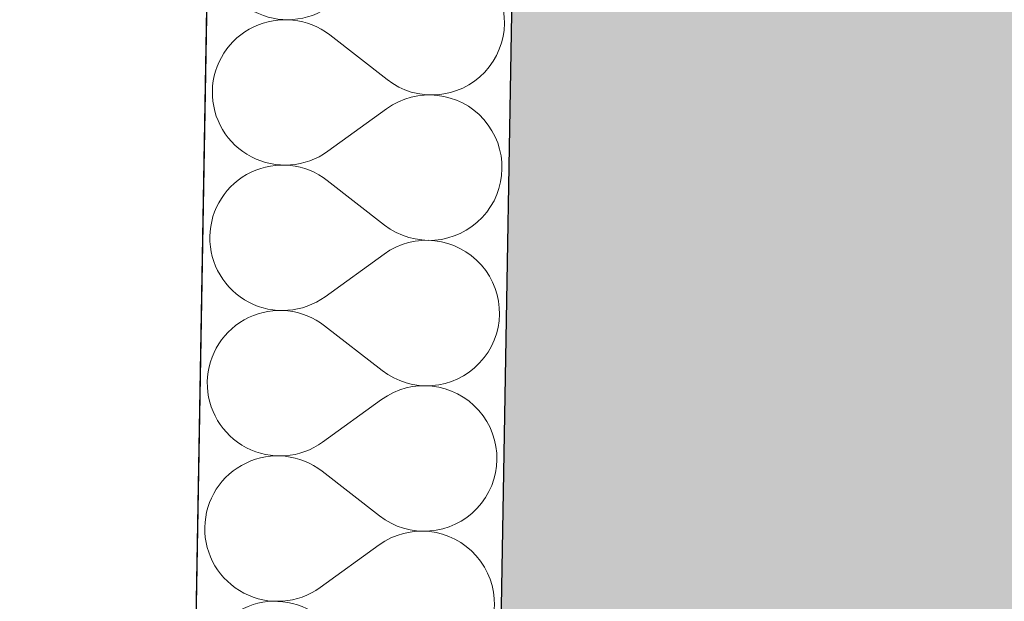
# Model space of a CAD drawing. Header units: millimetres. Extents: x -23738 to 4435, y -2716 to 20653.
# Tile 35 of 160: x -20642 to -20126, y 5654 to 5958. Entities that reach past the tile are written whole.
import ezdxf

# ---------------------------------------------------------------- set-up
doc = ezdxf.new("R2010")
doc.units = ezdxf.units.MM
doc.header["$MEASUREMENT"] = 0
doc.linetypes.add('Wipeout_Contour', pattern=[1000, 0, -1000])
for name, color, linetype in [('9._POHLED ZÁPADNÍ_2_Konstrukce - nosné', 7, 'Continuous'), ('9._POHLED ZÁPADNÍ_2_Nové_Konstrukce - nosné', 7, 'Continuous'), ('9._POHLED ZÁPADNÍ_2_Nové_Výplně – Řezové', 7, 'Continuous'), ('9._POHLED ZÁPADNÍ_2_Výplně – Řezové', 7, 'Continuous'), ('9._POHLED ZÁPADNÍ_2_VÝTAH VAR 1', 7, 'Continuous')]:
    doc.layers.add(name, color=color, linetype=linetype)

# ---------------------------------------------------------------- blocks, each defined once
blk = doc.blocks.new('*X4', base_point=(-24533.14, -6254.22))
at = {"layer": '9._POHLED ZÁPADNÍ_2_Nové_Výplně – Řezové', "color": 21, "linetype": 'Continuous', "lineweight": 20, "true_color": 0xffaaaa}
for p, q in [((-20510.36, 5957.57), (-20513, 5956.95)), ((-20507.67, 5958.01), (-20510.36, 5957.57)), ((-20504.96, 5958.25), (-20507.67, 5958.01)), ((-20502.24, 5958.3), (-20504.96, 5958.25)), ((-20499.52, 5958.15), (-20502.24, 5958.3)), ((-20496.82, 5957.81), (-20499.52, 5958.15)), ((-20494.16, 5957.28), (-20496.82, 5957.81)), ((-20388, 5956.31), (-20388.05, 5959.03)), ((-20522.95, 5952.62), (-20525.21, 5951.11)), ((-20520.59, 5953.96), (-20522.95, 5952.62)), ((-20518.13, 5955.14), (-20520.59, 5953.96)), ((-20515.6, 5956.13), (-20518.13, 5955.14)), ((-20513, 5956.95), (-20515.6, 5956.13)), ((-20491.53, 5956.56), (-20494.16, 5957.28)), ((-20488.97, 5955.65), (-20491.53, 5956.56)), ((-20486.47, 5954.57), (-20488.97, 5955.65)), ((-20484.06, 5953.3), (-20486.47, 5954.57)), ((-20481.75, 5951.87), (-20484.06, 5953.3)), ((-20388.48, 5950.89), (-20388.14, 5953.59)), ((-20388.14, 5953.59), (-20388, 5956.31)), ((-20529.38, 5947.62), (-20531.27, 5945.66)), ((-20527.36, 5949.44), (-20529.38, 5947.62)), ((-20525.21, 5951.11), (-20527.36, 5949.44)), ((-20479.54, 5950.28), (-20481.75, 5951.87)), ((-20449.47, 5926.9), (-20479.54, 5950.28)), ((-20389.73, 5945.6), (-20389.01, 5948.22)), ((-20389.01, 5948.22), (-20388.48, 5950.89)), ((-20533.02, 5943.57), (-20534.61, 5941.37)), ((-20531.27, 5945.66), (-20533.02, 5943.57)), ((-20391.72, 5940.54), (-20390.63, 5943.03)), ((-20390.63, 5943.03), (-20389.73, 5945.6)), ((-20536.04, 5939.05), (-20537.3, 5936.64)), ((-20534.61, 5941.37), (-20536.04, 5939.05)), ((-20394.41, 5935.81), (-20392.98, 5938.13)), ((-20392.98, 5938.13), (-20391.72, 5940.54)), ((-20538.38, 5934.15), (-20539.29, 5931.58)), ((-20537.3, 5936.64), (-20538.38, 5934.15)), ((-20397.74, 5931.52), (-20396, 5933.6)), ((-20396, 5933.6), (-20394.41, 5935.81)), ((-20540.01, 5928.96), (-20540.54, 5926.29)), ((-20539.29, 5931.58), (-20540.01, 5928.96)), ((-20449.47, 5926.9), (-20447.27, 5925.3)), ((-20403.8, 5926.07), (-20401.65, 5927.74)), ((-20401.65, 5927.74), (-20399.63, 5929.56)), ((-20399.63, 5929.56), (-20397.74, 5931.52)), ((-20540.87, 5923.59), (-20541.02, 5920.87)), ((-20540.54, 5926.29), (-20540.87, 5923.59)), ((-20447.27, 5925.3), (-20444.95, 5923.87)), ((-20444.95, 5923.87), (-20442.54, 5922.61)), ((-20442.54, 5922.61), (-20440.05, 5921.52)), ((-20440.05, 5921.52), (-20437.48, 5920.62)), ((-20413.42, 5921.04), (-20410.88, 5922.04)), ((-20410.88, 5922.04), (-20408.43, 5923.21)), ((-20408.43, 5923.21), (-20406.07, 5924.56)), ((-20406.07, 5924.56), (-20403.8, 5926.07)), ((-20541.02, 5920.87), (-20540.97, 5918.15)), ((-20540.97, 5918.15), (-20540.73, 5915.44)), ((-20440.13, 5916.7), (-20442.66, 5915.7)), ((-20437.54, 5917.52), (-20440.13, 5916.7)), ((-20434.89, 5918.15), (-20437.54, 5917.52)), ((-20437.48, 5920.62), (-20434.86, 5919.9)), ((-20432.2, 5918.58), (-20434.89, 5918.15)), ((-20434.86, 5919.9), (-20432.19, 5919.37)), ((-20429.49, 5918.83), (-20432.2, 5918.58)), ((-20432.19, 5919.37), (-20429.49, 5919.03)), ((-20429.49, 5919.03), (-20426.77, 5918.88)), ((-20426.77, 5918.88), (-20429.49, 5918.83)), ((-20426.77, 5918.88), (-20424.05, 5918.93)), ((-20424.06, 5918.74), (-20426.77, 5918.88)), ((-20421.36, 5918.4), (-20424.06, 5918.74)), ((-20424.05, 5918.93), (-20421.34, 5919.17)), ((-20418.69, 5917.87), (-20421.36, 5918.4)), ((-20421.34, 5919.17), (-20418.66, 5919.6)), ((-20416.07, 5917.16), (-20418.69, 5917.87)), ((-20418.66, 5919.6), (-20416.01, 5920.23)), ((-20413.5, 5916.25), (-20416.07, 5917.16)), ((-20416.01, 5920.23), (-20413.42, 5921.04)), ((-20411, 5915.17), (-20413.5, 5916.25)), ((-20540.73, 5915.44), (-20540.29, 5912.76)), ((-20540.29, 5912.76), (-20539.66, 5910.11)), ((-20449.74, 5911.66), (-20480.61, 5889.34)), ((-20447.48, 5913.17), (-20449.74, 5911.66)), ((-20445.11, 5914.52), (-20447.48, 5913.17)), ((-20442.66, 5915.7), (-20445.11, 5914.52)), ((-20408.59, 5913.91), (-20411, 5915.17)), ((-20406.28, 5912.48), (-20408.59, 5913.91)), ((-20404.07, 5910.89), (-20406.28, 5912.48)), ((-20539.66, 5910.11), (-20538.85, 5907.51)), ((-20538.85, 5907.51), (-20537.85, 5904.98)), ((-20401.98, 5909.15), (-20404.07, 5910.89)), ((-20400.02, 5907.26), (-20401.98, 5909.15)), ((-20398.2, 5905.24), (-20400.02, 5907.26)), ((-20537.85, 5904.98), (-20536.67, 5902.53)), ((-20536.67, 5902.53), (-20535.33, 5900.17)), ((-20396.53, 5903.09), (-20398.2, 5905.24)), ((-20395.02, 5900.83), (-20396.53, 5903.09)), ((-20393.67, 5898.47), (-20395.02, 5900.83)), ((-20535.33, 5900.17), (-20533.81, 5897.91)), ((-20533.81, 5897.91), (-20532.14, 5895.76)), ((-20532.14, 5895.76), (-20530.32, 5893.74)), ((-20392.49, 5896.02), (-20393.67, 5898.47)), ((-20391.5, 5893.48), (-20392.49, 5896.02)), ((-20530.32, 5893.74), (-20528.36, 5891.85)), ((-20528.36, 5891.85), (-20526.28, 5890.1)), ((-20390.68, 5890.89), (-20391.5, 5893.48)), ((-20390.05, 5888.24), (-20390.68, 5890.89)), ((-20526.28, 5890.1), (-20524.07, 5888.52)), ((-20524.07, 5888.52), (-20521.75, 5887.09)), ((-20521.75, 5887.09), (-20519.34, 5885.83)), ((-20519.34, 5885.83), (-20516.84, 5884.75)), ((-20490.21, 5884.3), (-20487.68, 5885.3)), ((-20487.68, 5885.3), (-20485.23, 5886.47)), ((-20485.23, 5886.47), (-20482.87, 5887.82)), ((-20482.87, 5887.82), (-20480.61, 5889.34)), ((-20389.62, 5885.56), (-20390.05, 5888.24)), ((-20389.37, 5882.85), (-20389.62, 5885.56)), ((-20514.33, 5880.77), (-20516.93, 5879.96)), ((-20516.84, 5884.75), (-20514.28, 5883.84)), ((-20511.68, 5881.39), (-20514.33, 5880.77)), ((-20514.28, 5883.84), (-20511.65, 5883.13)), ((-20509, 5881.83), (-20511.68, 5881.39)), ((-20511.65, 5883.13), (-20508.99, 5882.6)), ((-20506.29, 5882.07), (-20509, 5881.83)), ((-20508.99, 5882.6), (-20506.29, 5882.26)), ((-20506.29, 5882.26), (-20503.57, 5882.12)), ((-20503.57, 5882.12), (-20506.29, 5882.07)), ((-20503.57, 5882.12), (-20500.85, 5882.17)), ((-20500.85, 5881.97), (-20503.57, 5882.12)), ((-20500.85, 5882.17), (-20498.14, 5882.41)), ((-20498.15, 5881.63), (-20500.85, 5881.97)), ((-20495.48, 5881.1), (-20498.15, 5881.63)), ((-20498.14, 5882.41), (-20495.45, 5882.85)), ((-20492.86, 5880.38), (-20495.48, 5881.1)), ((-20495.45, 5882.85), (-20492.81, 5883.48)), ((-20490.3, 5879.47), (-20492.86, 5880.38)), ((-20492.81, 5883.48), (-20490.21, 5884.3)), ((-20389.47, 5877.41), (-20389.32, 5880.13)), ((-20389.32, 5880.13), (-20389.37, 5882.85)), ((-20526.54, 5874.93), (-20528.69, 5873.26)), ((-20524.28, 5876.44), (-20526.54, 5874.93)), ((-20521.91, 5877.79), (-20524.28, 5876.44)), ((-20519.46, 5878.96), (-20521.91, 5877.79)), ((-20516.93, 5879.96), (-20519.46, 5878.96)), ((-20487.8, 5878.39), (-20490.3, 5879.47)), ((-20485.39, 5877.13), (-20487.8, 5878.39)), ((-20483.08, 5875.69), (-20485.39, 5877.13)), ((-20480.87, 5874.1), (-20483.08, 5875.69)), ((-20389.81, 5874.71), (-20389.47, 5877.41)), ((-20530.71, 5871.44), (-20532.6, 5869.48)), ((-20528.69, 5873.26), (-20530.71, 5871.44)), ((-20450.8, 5850.72), (-20480.87, 5874.1)), ((-20391.06, 5869.42), (-20390.34, 5872.04)), ((-20390.34, 5872.04), (-20389.81, 5874.71)), ((-20535.94, 5865.19), (-20537.37, 5862.87)), ((-20534.35, 5867.39), (-20535.94, 5865.19)), ((-20532.6, 5869.48), (-20534.35, 5867.39)), ((-20393.05, 5864.36), (-20391.96, 5866.85)), ((-20391.96, 5866.85), (-20391.06, 5869.42)), ((-20538.63, 5860.46), (-20539.71, 5857.97)), ((-20537.37, 5862.87), (-20538.63, 5860.46)), ((-20397.33, 5857.42), (-20395.74, 5859.63)), ((-20395.74, 5859.63), (-20394.31, 5861.95)), ((-20394.31, 5861.95), (-20393.05, 5864.36)), ((-20540.62, 5855.4), (-20541.33, 5852.78)), ((-20539.71, 5857.97), (-20540.62, 5855.4)), ((-20400.96, 5853.38), (-20399.07, 5855.34)), ((-20399.07, 5855.34), (-20397.33, 5857.42)), ((-20541.86, 5850.11), (-20542.2, 5847.41)), ((-20541.33, 5852.78), (-20541.86, 5850.11)), ((-20450.8, 5850.72), (-20448.59, 5849.12)), ((-20448.59, 5849.12), (-20446.28, 5847.69)), ((-20407.39, 5848.38), (-20405.13, 5849.89)), ((-20405.13, 5849.89), (-20402.98, 5851.56)), ((-20402.98, 5851.56), (-20400.96, 5853.38)), ((-20542.2, 5847.41), (-20542.35, 5844.69)), ((-20542.35, 5844.69), (-20542.3, 5841.97)), ((-20446.28, 5847.69), (-20443.87, 5846.43)), ((-20443.87, 5846.43), (-20441.38, 5845.35)), ((-20441.38, 5845.35), (-20438.81, 5844.44)), ((-20438.81, 5844.44), (-20436.19, 5843.72)), ((-20419.99, 5843.43), (-20417.34, 5844.05)), ((-20417.34, 5844.05), (-20414.74, 5844.86)), ((-20414.74, 5844.86), (-20412.21, 5845.86)), ((-20412.21, 5845.86), (-20409.76, 5847.03)), ((-20409.76, 5847.03), (-20407.39, 5848.38)), ((-20542.3, 5841.97), (-20542.05, 5839.26)), ((-20542.05, 5839.26), (-20541.62, 5836.58)), ((-20443.99, 5839.52), (-20446.44, 5838.35)), ((-20441.46, 5840.52), (-20443.99, 5839.52)), ((-20438.86, 5841.34), (-20441.46, 5840.52)), ((-20436.22, 5841.97), (-20438.86, 5841.34)), ((-20433.53, 5842.4), (-20436.22, 5841.97)), ((-20436.19, 5843.72), (-20433.52, 5843.19)), ((-20430.82, 5842.65), (-20433.53, 5842.4)), ((-20433.52, 5843.19), (-20430.82, 5842.85)), ((-20430.82, 5842.85), (-20428.1, 5842.7)), ((-20428.1, 5842.7), (-20430.82, 5842.65)), ((-20428.1, 5842.7), (-20425.38, 5842.75)), ((-20425.39, 5842.56), (-20428.1, 5842.7)), ((-20422.69, 5842.22), (-20425.39, 5842.56)), ((-20425.38, 5842.75), (-20422.67, 5842.99)), ((-20420.02, 5841.69), (-20422.69, 5842.22)), ((-20422.67, 5842.99), (-20419.99, 5843.43)), ((-20417.39, 5840.98), (-20420.02, 5841.69)), ((-20414.83, 5840.07), (-20417.39, 5840.98)), ((-20412.33, 5838.99), (-20414.83, 5840.07)), ((-20409.92, 5837.73), (-20412.33, 5838.99)), ((-20541.62, 5836.58), (-20540.99, 5833.93)), ((-20540.99, 5833.93), (-20540.18, 5831.34)), ((-20451.06, 5835.48), (-20481.93, 5813.16)), ((-20448.8, 5837), (-20451.06, 5835.48)), ((-20446.44, 5838.35), (-20448.8, 5837)), ((-20407.6, 5836.3), (-20409.92, 5837.73)), ((-20405.4, 5834.71), (-20407.6, 5836.3)), ((-20403.31, 5832.97), (-20405.4, 5834.71)), ((-20540.18, 5831.34), (-20539.18, 5828.8)), ((-20539.18, 5828.8), (-20538, 5826.35)), ((-20401.35, 5831.08), (-20403.31, 5832.97)), ((-20399.53, 5829.06), (-20401.35, 5831.08)), ((-20397.86, 5826.91), (-20399.53, 5829.06)), ((-20538, 5826.35), (-20536.65, 5823.99)), ((-20536.65, 5823.99), (-20535.14, 5821.73)), ((-20396.35, 5824.65), (-20397.86, 5826.91)), ((-20395, 5822.29), (-20396.35, 5824.65)), ((-20535.14, 5821.73), (-20533.47, 5819.58)), ((-20533.47, 5819.58), (-20531.65, 5817.56)), ((-20393.82, 5819.84), (-20395, 5822.29)), ((-20392.82, 5817.31), (-20393.82, 5819.84)), ((-20531.65, 5817.56), (-20529.69, 5815.67)), ((-20529.69, 5815.67), (-20527.6, 5813.93)), ((-20527.6, 5813.93), (-20525.4, 5812.34)), ((-20484.19, 5811.64), (-20481.93, 5813.16)), ((-20392.01, 5814.71), (-20392.82, 5817.31)), ((-20391.38, 5812.06), (-20392.01, 5814.71)), ((-20525.4, 5812.34), (-20523.08, 5810.91)), ((-20523.08, 5810.91), (-20520.67, 5809.65)), ((-20520.67, 5809.65), (-20518.17, 5808.57)), ((-20518.17, 5808.57), (-20515.61, 5807.66)), ((-20494.14, 5807.3), (-20491.54, 5808.12)), ((-20491.54, 5808.12), (-20489.01, 5809.12)), ((-20489.01, 5809.12), (-20486.56, 5810.3)), ((-20486.56, 5810.3), (-20484.19, 5811.64)), ((-20390.95, 5809.38), (-20391.38, 5812.06)), ((-20390.7, 5806.67), (-20390.95, 5809.38)), ((-20520.79, 5802.78), (-20523.24, 5801.61)), ((-20518.26, 5803.78), (-20520.79, 5802.78)), ((-20515.66, 5804.59), (-20518.26, 5803.78)), ((-20513.01, 5805.21), (-20515.66, 5804.59)), ((-20515.61, 5807.66), (-20512.98, 5806.95)), ((-20510.33, 5805.65), (-20513.01, 5805.21)), ((-20512.98, 5806.95), (-20510.31, 5806.42)), ((-20507.62, 5805.89), (-20510.33, 5805.65)), ((-20510.31, 5806.42), (-20507.61, 5806.08)), ((-20504.9, 5805.94), (-20507.62, 5805.89)), ((-20507.61, 5806.08), (-20504.9, 5805.94)), ((-20504.9, 5805.94), (-20502.18, 5805.99)), ((-20502.18, 5805.79), (-20504.9, 5805.94)), ((-20502.18, 5805.99), (-20499.47, 5806.24)), ((-20499.48, 5805.45), (-20502.18, 5805.79)), ((-20496.81, 5804.92), (-20499.48, 5805.45)), ((-20499.47, 5806.24), (-20496.78, 5806.67)), ((-20494.19, 5804.2), (-20496.81, 5804.92)), ((-20496.78, 5806.67), (-20494.14, 5807.3)), ((-20491.62, 5803.29), (-20494.19, 5804.2)), ((-20489.13, 5802.21), (-20491.62, 5803.29)), ((-20390.8, 5801.23), (-20390.65, 5803.95)), ((-20390.65, 5803.95), (-20390.7, 5806.67)), ((-20527.87, 5798.75), (-20530.02, 5797.08)), ((-20525.61, 5800.26), (-20527.87, 5798.75)), ((-20523.24, 5801.61), (-20525.61, 5800.26)), ((-20486.72, 5800.95), (-20489.13, 5802.21)), ((-20484.41, 5799.52), (-20486.72, 5800.95)), ((-20482.2, 5797.92), (-20484.41, 5799.52)), ((-20452.13, 5774.54), (-20482.2, 5797.92)), ((-20391.67, 5795.86), (-20391.14, 5798.53)), ((-20391.14, 5798.53), (-20390.8, 5801.23)), ((-20533.93, 5793.3), (-20535.67, 5791.22)), ((-20532.04, 5795.26), (-20533.93, 5793.3)), ((-20530.02, 5797.08), (-20532.04, 5795.26)), ((-20393.29, 5790.67), (-20392.38, 5793.24)), ((-20392.38, 5793.24), (-20391.67, 5795.86)), ((-20537.26, 5789.01), (-20538.69, 5786.69)), ((-20535.67, 5791.22), (-20537.26, 5789.01)), ((-20395.63, 5785.77), (-20394.37, 5788.18)), ((-20394.37, 5788.18), (-20393.29, 5790.67)), ((-20539.95, 5784.28), (-20541.04, 5781.79)), ((-20538.69, 5786.69), (-20539.95, 5784.28)), ((-20398.65, 5781.25), (-20397.06, 5783.45)), ((-20397.06, 5783.45), (-20395.63, 5785.77)), ((-20541.94, 5779.22), (-20542.66, 5776.6)), ((-20541.04, 5781.79), (-20541.94, 5779.22)), ((-20404.31, 5775.38), (-20402.29, 5777.2)), ((-20402.29, 5777.2), (-20400.4, 5779.16)), ((-20400.4, 5779.16), (-20398.65, 5781.25)), ((-20543.19, 5773.93), (-20543.53, 5771.23)), ((-20542.66, 5776.6), (-20543.19, 5773.93)), ((-20452.13, 5774.54), (-20449.92, 5772.95)), ((-20449.92, 5772.95), (-20447.61, 5771.52)), ((-20411.09, 5770.86), (-20408.72, 5772.2)), ((-20408.72, 5772.2), (-20406.46, 5773.71)), ((-20406.46, 5773.71), (-20404.31, 5775.38)), ((-20543.53, 5771.23), (-20543.67, 5768.51)), ((-20543.67, 5768.51), (-20543.63, 5765.79)), ((-20447.61, 5771.52), (-20445.2, 5770.25)), ((-20445.2, 5770.25), (-20442.7, 5769.17)), ((-20442.7, 5769.17), (-20440.14, 5768.26)), ((-20440.14, 5768.26), (-20437.51, 5767.54)), ((-20437.51, 5767.54), (-20434.85, 5767.01)), ((-20434.85, 5767.01), (-20432.15, 5766.67)), ((-20432.15, 5766.67), (-20429.43, 5766.52)), ((-20426.71, 5766.57), (-20424, 5766.81)), ((-20424, 5766.81), (-20421.32, 5767.25)), ((-20421.32, 5767.25), (-20418.67, 5767.87)), ((-20418.67, 5767.87), (-20416.07, 5768.69)), ((-20416.07, 5768.69), (-20413.54, 5769.68)), ((-20413.54, 5769.68), (-20411.09, 5770.86)), ((-20543.63, 5765.79), (-20543.38, 5763.08)), ((-20543.38, 5763.08), (-20542.94, 5760.4)), ((-20447.77, 5762.17), (-20450.13, 5760.82)), ((-20445.32, 5763.34), (-20447.77, 5762.17)), ((-20442.79, 5764.34), (-20445.32, 5763.34)), ((-20440.19, 5765.16), (-20442.79, 5764.34)), ((-20437.55, 5765.79), (-20440.19, 5765.16)), ((-20434.86, 5766.23), (-20437.55, 5765.79)), ((-20432.15, 5766.47), (-20434.86, 5766.23)), ((-20429.43, 5766.52), (-20432.15, 5766.47)), ((-20429.43, 5766.52), (-20426.71, 5766.57)), ((-20426.71, 5766.38), (-20429.43, 5766.52)), ((-20424.01, 5766.04), (-20426.71, 5766.38)), ((-20421.35, 5765.52), (-20424.01, 5766.04)), ((-20418.72, 5764.8), (-20421.35, 5765.52)), ((-20416.16, 5763.9), (-20418.72, 5764.8)), ((-20413.66, 5762.81), (-20416.16, 5763.9)), ((-20411.25, 5761.55), (-20413.66, 5762.81)), ((-20408.93, 5760.12), (-20411.25, 5761.55)), ((-20542.94, 5760.4), (-20542.32, 5757.75)), ((-20542.32, 5757.75), (-20541.5, 5755.16)), ((-20452.39, 5759.3), (-20483.26, 5736.98)), ((-20450.13, 5760.82), (-20452.39, 5759.3)), ((-20406.72, 5758.54), (-20408.93, 5760.12)), ((-20404.64, 5756.79), (-20406.72, 5758.54)), ((-20402.68, 5754.91), (-20404.64, 5756.79)), ((-20541.5, 5755.16), (-20540.51, 5752.63)), ((-20540.51, 5752.63), (-20539.33, 5750.17)), ((-20400.86, 5752.88), (-20402.68, 5754.91)), ((-20399.19, 5750.74), (-20400.86, 5752.88)), ((-20539.33, 5750.17), (-20537.98, 5747.81)), ((-20537.98, 5747.81), (-20536.47, 5745.55)), ((-20397.67, 5748.47), (-20399.19, 5750.74)), ((-20396.33, 5746.11), (-20397.67, 5748.47)), ((-20395.15, 5743.66), (-20396.33, 5746.11)), ((-20536.47, 5745.55), (-20534.8, 5743.4)), ((-20534.8, 5743.4), (-20532.98, 5741.38)), ((-20532.98, 5741.38), (-20531.02, 5739.49)), ((-20394.15, 5741.13), (-20395.15, 5743.66)), ((-20393.34, 5738.53), (-20394.15, 5741.13)), ((-20531.02, 5739.49), (-20528.93, 5737.75)), ((-20528.93, 5737.75), (-20526.72, 5736.16)), ((-20526.72, 5736.16), (-20524.41, 5734.73)), ((-20485.52, 5735.47), (-20483.26, 5736.98)), ((-20392.71, 5735.88), (-20393.34, 5738.53)), ((-20392.27, 5733.2), (-20392.71, 5735.88)), ((-20524.41, 5734.73), (-20522, 5733.47)), ((-20522, 5733.47), (-20519.5, 5732.39)), ((-20519.5, 5732.39), (-20516.93, 5731.48)), ((-20516.93, 5731.48), (-20514.31, 5730.77)), ((-20514.31, 5730.77), (-20511.64, 5730.24)), ((-20500.8, 5730.06), (-20498.11, 5730.5)), ((-20498.11, 5730.5), (-20495.46, 5731.12)), ((-20495.46, 5731.12), (-20492.87, 5731.94)), ((-20492.87, 5731.94), (-20490.34, 5732.94)), ((-20490.34, 5732.94), (-20487.89, 5734.12)), ((-20487.89, 5734.12), (-20485.52, 5735.47)), ((-20392.03, 5730.49), (-20392.27, 5733.2)), ((-20391.98, 5727.77), (-20392.03, 5730.49)), ((-20524.57, 5725.43), (-20526.93, 5724.08)), ((-20522.12, 5726.6), (-20524.57, 5725.43)), ((-20519.58, 5727.6), (-20522.12, 5726.6)), ((-20516.99, 5728.41), (-20519.58, 5727.6)), ((-20514.34, 5729.04), (-20516.99, 5728.41)), ((-20511.65, 5729.47), (-20514.34, 5729.04)), ((-20508.95, 5729.71), (-20511.65, 5729.47)), ((-20511.64, 5730.24), (-20508.94, 5729.9)), ((-20506.23, 5729.76), (-20508.95, 5729.71)), ((-20508.94, 5729.9), (-20506.23, 5729.76)), ((-20506.23, 5729.76), (-20503.51, 5729.81)), ((-20503.51, 5729.61), (-20506.23, 5729.76)), ((-20503.51, 5729.81), (-20500.8, 5730.06)), ((-20500.81, 5729.27), (-20503.51, 5729.61)), ((-20498.14, 5728.74), (-20500.81, 5729.27)), ((-20495.52, 5728.02), (-20498.14, 5728.74)), ((-20492.95, 5727.12), (-20495.52, 5728.02)), ((-20490.46, 5726.03), (-20492.95, 5727.12)), ((-20488.05, 5724.77), (-20490.46, 5726.03)), ((-20392.13, 5725.05), (-20391.98, 5727.77)), ((-20531.34, 5720.9), (-20533.37, 5719.08)), ((-20529.2, 5722.57), (-20531.34, 5720.9)), ((-20526.93, 5724.08), (-20529.2, 5722.57)), ((-20485.73, 5723.34), (-20488.05, 5724.77)), ((-20483.53, 5721.74), (-20485.73, 5723.34)), ((-20453.46, 5698.36), (-20483.53, 5721.74)), ((-20392.99, 5719.68), (-20392.46, 5722.35)), ((-20392.46, 5722.35), (-20392.13, 5725.05)), ((-20537, 5715.04), (-20538.59, 5712.83)), ((-20535.26, 5717.12), (-20537, 5715.04)), ((-20533.37, 5719.08), (-20535.26, 5717.12)), ((-20394.62, 5714.49), (-20393.71, 5717.06)), ((-20393.71, 5717.06), (-20392.99, 5719.68)), ((-20540.02, 5710.52), (-20541.28, 5708.1)), ((-20538.59, 5712.83), (-20540.02, 5710.52)), ((-20396.96, 5709.59), (-20395.7, 5712)), ((-20395.7, 5712), (-20394.62, 5714.49)), ((-20542.37, 5705.61), (-20543.27, 5703.04)), ((-20541.28, 5708.1), (-20542.37, 5705.61)), ((-20401.73, 5702.98), (-20399.98, 5705.07)), ((-20399.98, 5705.07), (-20398.39, 5707.27)), ((-20398.39, 5707.27), (-20396.96, 5709.59)), ((-20543.99, 5700.42), (-20544.52, 5697.75)), ((-20543.27, 5703.04), (-20543.99, 5700.42)), ((-20405.64, 5699.2), (-20403.62, 5701.02)), ((-20403.62, 5701.02), (-20401.73, 5702.98)), ((-20544.86, 5695.05), (-20545, 5692.34)), ((-20544.52, 5697.75), (-20544.86, 5695.05)), ((-20453.46, 5698.36), (-20451.25, 5696.77)), ((-20451.25, 5696.77), (-20448.94, 5695.34)), ((-20448.94, 5695.34), (-20446.53, 5694.07)), ((-20414.87, 5693.5), (-20412.41, 5694.68)), ((-20412.41, 5694.68), (-20410.05, 5696.02)), ((-20410.05, 5696.02), (-20407.79, 5697.53)), ((-20407.79, 5697.53), (-20405.64, 5699.2)), ((-20545, 5692.34), (-20544.95, 5689.62)), ((-20544.95, 5689.62), (-20544.71, 5686.91)), ((-20446.53, 5694.07), (-20444.03, 5692.99)), ((-20444.03, 5692.99), (-20441.47, 5692.08)), ((-20438.87, 5689.61), (-20441.52, 5688.98)), ((-20441.47, 5692.08), (-20438.84, 5691.36)), ((-20436.19, 5690.05), (-20438.87, 5689.61)), ((-20438.84, 5691.36), (-20436.17, 5690.83)), ((-20433.48, 5690.29), (-20436.19, 5690.05)), ((-20436.17, 5690.83), (-20433.48, 5690.49)), ((-20433.48, 5690.49), (-20430.76, 5690.34)), ((-20430.76, 5690.34), (-20433.48, 5690.29)), ((-20430.76, 5690.34), (-20428.04, 5690.39)), ((-20428.04, 5690.2), (-20430.76, 5690.34)), ((-20428.04, 5690.39), (-20425.33, 5690.63)), ((-20425.34, 5689.86), (-20428.04, 5690.2)), ((-20422.67, 5689.34), (-20425.34, 5689.86)), ((-20425.33, 5690.63), (-20422.64, 5691.07)), ((-20420.05, 5688.62), (-20422.67, 5689.34)), ((-20422.64, 5691.07), (-20420, 5691.69)), ((-20420, 5691.69), (-20417.4, 5692.51)), ((-20417.4, 5692.51), (-20414.87, 5693.5)), ((-20544.71, 5686.91), (-20544.27, 5684.22)), ((-20544.27, 5684.22), (-20543.65, 5681.57)), ((-20451.46, 5684.64), (-20453.72, 5683.12)), ((-20449.1, 5685.99), (-20451.46, 5684.64)), ((-20446.65, 5687.16), (-20449.1, 5685.99)), ((-20444.12, 5688.16), (-20446.65, 5687.16)), ((-20441.52, 5688.98), (-20444.12, 5688.16)), ((-20417.48, 5687.72), (-20420.05, 5688.62)), ((-20414.99, 5686.63), (-20417.48, 5687.72)), ((-20412.58, 5685.37), (-20414.99, 5686.63)), ((-20410.26, 5683.95), (-20412.58, 5685.37)), ((-20543.65, 5681.57), (-20542.83, 5678.98)), ((-20542.83, 5678.98), (-20541.83, 5676.45)), ((-20453.72, 5683.12), (-20484.59, 5660.8)), ((-20408.05, 5682.36), (-20410.26, 5683.95)), ((-20405.96, 5680.61), (-20408.05, 5682.36)), ((-20404, 5678.73), (-20405.96, 5680.61)), ((-20541.83, 5676.45), (-20540.66, 5673.99)), ((-20540.66, 5673.99), (-20539.31, 5671.63)), ((-20402.18, 5676.7), (-20404, 5678.73)), ((-20400.51, 5674.56), (-20402.18, 5676.7)), ((-20399, 5672.3), (-20400.51, 5674.56)), ((-20539.31, 5671.63), (-20537.8, 5669.37)), ((-20537.8, 5669.37), (-20536.13, 5667.22)), ((-20397.65, 5669.93), (-20399, 5672.3)), ((-20396.48, 5667.48), (-20397.65, 5669.93)), ((-20536.13, 5667.22), (-20534.31, 5665.2)), ((-20534.31, 5665.2), (-20532.35, 5663.31)), ((-20395.48, 5664.95), (-20396.48, 5667.48)), ((-20394.67, 5662.35), (-20395.48, 5664.95)), ((-20532.35, 5663.31), (-20530.26, 5661.57)), ((-20530.26, 5661.57), (-20528.05, 5659.98)), ((-20528.05, 5659.98), (-20525.74, 5658.55)), ((-20525.74, 5658.55), (-20523.32, 5657.29)), ((-20489.21, 5657.94), (-20486.85, 5659.29)), ((-20486.85, 5659.29), (-20484.59, 5660.8)), ((-20394.04, 5659.7), (-20394.67, 5662.35)), ((-20393.6, 5657.02), (-20394.04, 5659.7)), ((-20523.32, 5657.29), (-20520.83, 5656.21)), ((-20520.83, 5656.21), (-20518.26, 5655.31)), ((-20518.26, 5655.31), (-20515.64, 5654.59)), ((-20515.64, 5654.59), (-20512.97, 5654.06)), ((-20512.97, 5654.06), (-20510.27, 5653.72)), ((-20510.27, 5653.72), (-20507.55, 5653.58)), ((-20507.55, 5653.58), (-20504.83, 5653.63)), ((-20504.83, 5653.63), (-20502.12, 5653.88)), ((-20502.12, 5653.88), (-20499.44, 5654.32)), ((-20499.44, 5654.32), (-20496.79, 5654.95)), ((-20496.79, 5654.95), (-20494.2, 5655.76)), ((-20494.2, 5655.76), (-20491.67, 5656.76)), ((-20491.67, 5656.76), (-20489.21, 5657.94)), ((-20393.36, 5654.31), (-20393.6, 5657.02)), ((-20393.31, 5651.59), (-20393.36, 5654.31))]:
    blk.add_line(p, q, dxfattribs=at)
blk = doc.blocks.new('*X18', base_point=(-24533.14, -6254.22))
at = {"layer": '9._POHLED ZÁPADNÍ_2_Nové_Výplně – Řezové', "color": 21, "linetype": 'Continuous', "lineweight": 20, "true_color": 0xffaaaa}
for p, q in [((-20449.47, 5926.9), (-20479.54, 5950.28)), ((-20449.74, 5911.66), (-20480.61, 5889.34)), ((-20450.8, 5850.72), (-20480.87, 5874.1)), ((-20451.06, 5835.48), (-20481.93, 5813.16)), ((-20452.13, 5774.54), (-20482.2, 5797.92)), ((-20452.39, 5759.3), (-20483.26, 5736.98)), ((-20453.46, 5698.36), (-20483.53, 5721.74)), ((-20453.72, 5683.12), (-20484.59, 5660.8))]:
    blk.add_line(p, q, dxfattribs=at)
for centre, start, end in [((-20501.6, 5996.39), 179.0012, 305.8711), ((-20426.09, 5956.97), 232.1313, 125.8711), ((-20502.93, 5920.21), 52.1313, 179.0012), ((-20502.93, 5920.21), 179.0012, 305.8711), ((-20427.41, 5880.79), 232.1313, 125.8711), ((-20504.26, 5844.03), 52.1313, 179.0012), ((-20504.26, 5844.03), 179.0012, 305.8711), ((-20428.74, 5804.61), 232.1313, 125.8711), ((-20505.59, 5767.85), 52.1313, 179.0012), ((-20505.59, 5767.85), 179.0012, 305.8711), ((-20430.07, 5728.43), 232.1313, 125.8711), ((-20506.91, 5691.67), 52.1313, 179.0012), ((-20506.91, 5691.67), 179.0012, 305.8711), ((-20431.4, 5652.25), 232.1313, 125.8711), ((-20508.24, 5615.49), 52.1313, 179.0012)]:
    blk.add_arc(centre, 38.1, start, end, dxfattribs=at)

msp = doc.modelspace()

# ---------------------------------------------------------------- wipeouts: each hides what was drawn before it
at = {"color": 254, "linetype": 'Wipeout_Contour', "lineweight": 0, "ltscale": 108323.765576}
msp.add_wipeout([(-20470.48, 10185.48), (-20571.1, 4413.92), (-20421.12, 4411.3), (-20411.13, 4411.13), (-20313.53, 10008.83)], dxfattribs=at).dxf.layer = '9._POHLED ZÁPADNÍ_2_Nové_Výplně – Řezové'

# ---------------------------------------------------------------- next in the draw order: hatches: boundary and pattern name
at = {"layer": '9._POHLED ZÁPADNÍ_2_Výplně – Řezové', "linetype": 'Continuous', "lineweight": 13}
msp.add_hatch(color=254, dxfattribs=at).paths.add_polyline_path([(-20313.37, 10013.89), (-20411.95, 4415.68), (-20112, 4410.4), (-20020.94, 9581.29)])

# ---------------------------------------------------------------- next in the draw order: linework, layer by layer
at = {"layer": '9._POHLED ZÁPADNÍ_2_Konstrukce - nosné', "color": 7, "linetype": 'Continuous', "lineweight": 50, "flags": 128}
msp.add_lwpolyline([(-20313.37, 10013.89), (-20411.95, 4415.68)], dxfattribs=at)
at = {"layer": '9._POHLED ZÁPADNÍ_2_Nové_Konstrukce - nosné', "color": 1, "linetype": 'Continuous', "lineweight": 25, "flags": 128}
for points in [[(-20470.48, 10185.48), (-20571.1, 4413.92)], [(-20411.13, 4411.13), (-20313.53, 10008.83)]]:
    msp.add_lwpolyline(points, dxfattribs=at)

# ---------------------------------------------------------------- next in the draw order: block references
at = {"layer": '9._POHLED ZÁPADNÍ_2_VÝTAH VAR 1', "color": 9, "linetype": 'Continuous', "lineweight": 13}
msp.add_blockref('*X4', (-24533.14, -6254.22), dxfattribs=at)

# ---------------------------------------------------------------- next in the draw order: wipeouts: each hides what was drawn before it
at = {"color": 254, "linetype": 'Wipeout_Contour', "lineweight": 0, "ltscale": 274303.920399}
msp.add_wipeout([(-20641.96, 349.65), (-20481.93, 349.73), (-20428.28, 3427.35), (-20533.92, 3427.35), (-20533.92, 3677.35), (-20423.92, 3677.35), (-20313.53, 10008.83), (-20473.28, 10024.95), (-20580.69, 3864), (-20570.98, 4415.68), (-20411.95, 4415.68), (-20421.63, 3865.76), (-20580.69, 3864)], dxfattribs=at).dxf.layer = '9._POHLED ZÁPADNÍ_2_Nové_Výplně – Řezové'

# ---------------------------------------------------------------- next in the draw order: linework, layer by layer
at = {"layer": '9._POHLED ZÁPADNÍ_2_Nové_Konstrukce - nosné', "color": 1, "linetype": 'Continuous', "lineweight": 25, "flags": 128}
for points in [[(-20470.48, 10185.48), (-20641.96, 349.65)], [(-20423.92, 3677.35), (-20313.53, 10008.83)]]:
    msp.add_lwpolyline(points, dxfattribs=at)

# ---------------------------------------------------------------- next in the draw order: block references
at = {"layer": '9._POHLED ZÁPADNÍ_2_VÝTAH VAR 1', "color": 9, "linetype": 'Continuous', "lineweight": 13}
msp.add_blockref('*X18', (-24533.14, -6254.22), dxfattribs=at)

doc.saveas('drawing.dxf')
